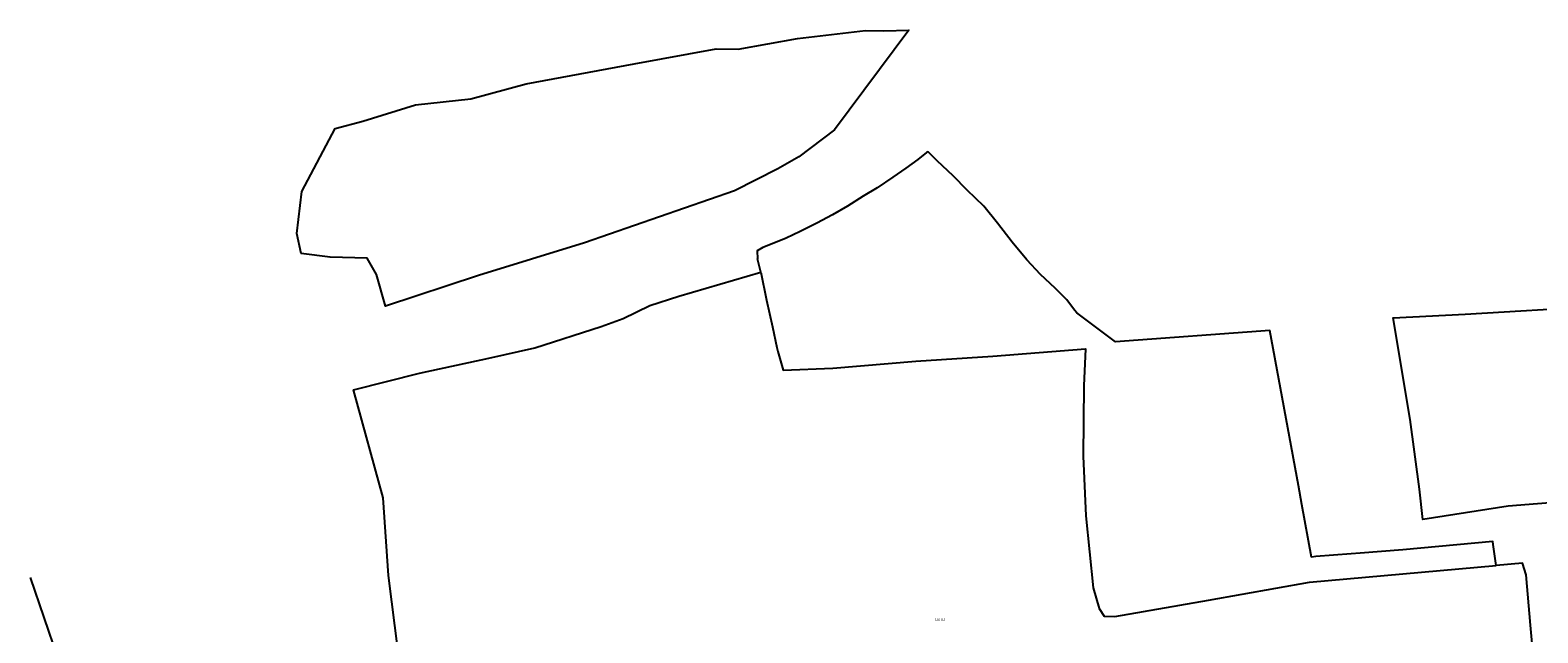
# Model space of a CAD drawing. Extents: x 143041 to 146008, y 457187 to 458337.
# Tile 8 of 33: x 143578 to 144056, y 457749 to 457941. Entities that reach past the tile are written whole.
import ezdxf
from ezdxf.enums import TextEntityAlignment as Align

# ---------------------------------------------------------------- set-up
doc = ezdxf.new("R2010")
doc.units = 0
doc.header["$LTSCALE"] = 4
doc.layers.add('CBTD', color=7, linetype='CONTINUOUS')
doc.layers.add('G_BTD', color=3, linetype='CONTINUOUS')
doc.styles.add('ISO', font='ISO')

msp = doc.modelspace()

# ---------------------------------------------------------------- linework, layer by layer
at = {"layer": 'G_BTD', "linetype": 'Continuous', "transparency": 33554687}
for points in [[(143687.982, 457863.072), (143684.94, 457868.231), (143673.298, 457868.496), (143664.038, 457869.687), (143662.715, 457876.036), (143664.302, 457889.398), (143674.885, 457909.374), (143683.58, 457911.683), (143700.285, 457916.915), (143717.88, 457918.767), (143735.458, 457923.53), (143769.738, 457929.879), (143795.668, 457934.642), (143802.679, 457934.509), (143821.465, 457937.949), (143843.028, 457940.462), (143848.849, 457940.33), (143856.806, 457940.583), (143833.29, 457908.99), (143821.981, 457900.374), (143815.247, 457896.542), (143801.517, 457889.603), (143753.947, 457873.088), (143720.262, 457862.675), (143690.76, 457853.018), (143687.982, 457863.072)], [(144043.131, 457770.613), (144042.175, 457777.36), (144042.13, 457778.31), (144013.58, 457775.61), (144000, 457774.544), (143997.15, 457774.32), (143985.97, 457773.51), (143984.521, 457773.345), (143981.5, 457790.01), (143980.43, 457796), (143971.343, 457845.259), (143922.42, 457841.664), (143910.11, 457850.82), (143909.33, 457851.7), (143906.9, 457854.96), (143903.23, 457858.68), (143898.6, 457863.06), (143894.28, 457867.72), (143889.63, 457873.26), (143884.93, 457879.36), (143880.67, 457884.68), (143875.28, 457889.83), (143870.86, 457894.29), (143865.8, 457899.07), (143862.95, 457901.96), (143862.41, 457901.71), (143859.73, 457899.54), (143855.86, 457896.74), (143851.73, 457893.88), (143846.8, 457890.54), (143842.33, 457887.93), (143837.38, 457884.76), (143832.59, 457882.01), (143827.66, 457879.32), (143822.37, 457876.66), (143817.91, 457874.51), (143814.01, 457873.01), (143810.53, 457871.61), (143808.69, 457870.54), (143808.8, 457867.98)], [(143809.89, 457863.79), (143808.8, 457867.98)], [(143717.591, 457635.165), (143716.991, 457637.303), (143713.393, 457644.57), (143711.469, 457650.457), (143702.098, 457700.822), (143694.822, 457743.218), (143691.777, 457767.479), (143690.017, 457792.107), (143680.631, 457826.399), (143701.578, 457831.667), (143723.601, 457836.433), (143738.201, 457839.729), (143759.206, 457846.5), (143766.169, 457849.029), (143774.685, 457853.215), (143783.907, 457856.095), (143809.89, 457863.79)], [(143809.89, 457863.79), (143811.69, 457854.88), (143813.55, 457846.41), (143814.912, 457839.869), (143815.318, 457838.615), (143816.954, 457832.632), (143832.713, 457833.288), (143859.008, 457835.54), (143883.468, 457837.118), (143912.906, 457839.454), (143912.387, 457827.666), (143912.092, 457805.308), (143913.003, 457786.397), (143915.299, 457763.608), (143917.172, 457757.046), (143918.775, 457754.565), (143922.155, 457754.513), (143951.918, 457759.654), (143983.91, 457765.378), (144043.131, 457770.613)], [(144097.71, 457857.703), (144087.068, 457856.503), (144084.45, 457854.266), (144084.487, 457853.918), (144094.4, 457854.99), (144099.73, 457822), (144104.58, 457793.75), (144102.56, 457793.28), (144102.32, 457795.41), (144072.18, 457791.47), (144046.96, 457789.45), (144019.87, 457785.26), (144018.81, 457794.85), (144015.82, 457817.01), (144010.51, 457849.31), (144033.28, 457850.39), (144075.72, 457852.97), (144078.503, 457853.271)], [(144055.848, 457702.909), (144055.19, 457738.903), (144054.089, 457751.699), (144052.711, 457767.721), (144051.487, 457771.352), (144043.131, 457770.613)], [(143578.073, 457766.821), (143621.436, 457639.849)]]:
    msp.add_lwpolyline(points, dxfattribs=at)

# ---------------------------------------------------------------- texts
at = {"layer": 'CBTD', "transparency": 33554687, "style": 'ISO'}
msp.add_text('CBTD', height=0.9, dxfattribs=at).set_placement((143866.706, 457753.483), align=Align.MIDDLE_CENTER)

doc.saveas('drawing.dxf')
